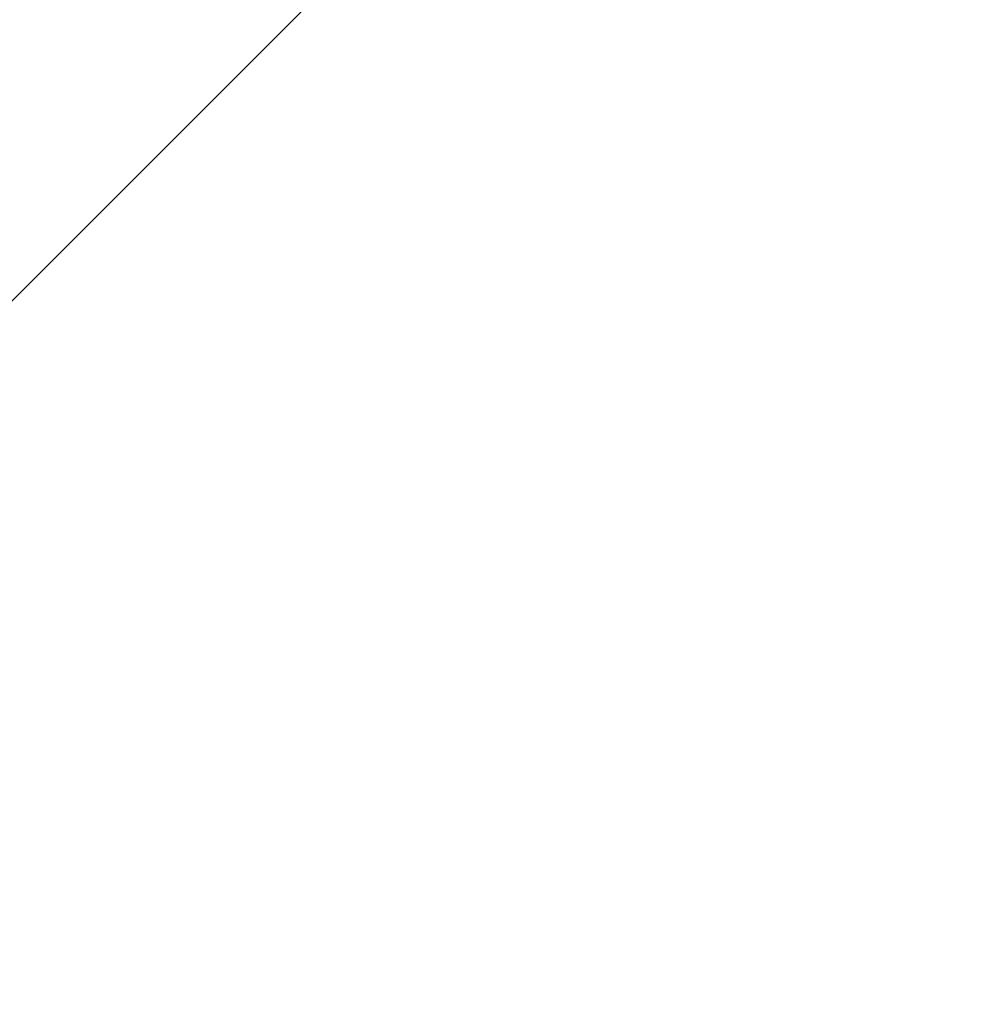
# Model space of a CAD drawing. Extents: x 7487291 to 7488682, y 5785010 to 5785505.
# Tile 81 of 256: x 7488613.20207 to 7488613.20851, y 5785406.44722 to 5785406.45393. Entities that reach past the tile are written whole.
import ezdxf

# ---------------------------------------------------------------- set-up
doc = ezdxf.new("R2010")
doc.units = 0
doc.header["$MEASUREMENT"] = 0
doc.linetypes.add('mz1.0_0.5', pattern=[1.5, 1, -0.5])
doc.layers.get('0').update_dxf_attribs({"color": 2, "linetype": 'CONTINUOUS', "lineweight": 5})
for name, color, linetype, lineweight in [('Kostka krawędz', 250, 'mz1.0_0.5', 9), ('KRAWĘZNIKI GRANITOWE', 6, 'CONTINUOUS', 18), ('pomiar', 5, 'CONTINUOUS', 5)]:
    doc.layers.add(name, color=color, linetype=linetype, lineweight=lineweight)
doc.styles.add('G7Text', font='romans.shx', dxfattribs={"width": 0.8, "oblique": 14.323945})

# ---------------------------------------------------------------- blocks, each defined once
blk = doc.blocks.new('G7PktWys')
at = {"linetype": 'Continuous', "lineweight": 0, "ltscale": 33}
h = blk.add_hatch(dxfattribs=at)
h.set_pattern_fill('DOTS', color=255, scale=100, angle=90, style=0)
h.set_pattern_definition([(90, (2, 2), (-158.75, 79.38), [0, -158.75])])
h.paths.add_polyline_path([(-0.2515702, 3.0108215), (3.7484092, 3.0108215), (3.7484092, -2.0751272), (-0.2515702, -2.0751272)])
at = {"color": 0, "linetype": 'Continuous', "lineweight": -2, "style": 'G7Text', "oblique": 14.32394, "width": 0.8, "flags": 1}
blk.add_attdef('H', (1, 1), '', height=1.8, dxfattribs=at)
at = {"color": 0, "linetype": 'Continuous', "lineweight": -2, "style": 'G7Text', "oblique": 14.32394, "width": 0.8}
blk.add_attdef('ID', (1, -1.8), '', height=0.75, dxfattribs=at)

msp = doc.modelspace()

# ---------------------------------------------------------------- linework, layer by layer
at = {"layer": 'Kostka krawędz'}
for points, elevation in [([(7488631.21, 5785408.69), (7488629.52, 5785409.59), (7488627.82, 5785410.24), (7488625.67, 5785410.72), (7488623.51, 5785410.85), (7488621.69, 5785410.77), (7488619.88, 5785410.41), (7488617.76, 5785409.66), (7488616.02, 5785408.76), (7488614.35, 5785407.6), (7488613.15, 5785406.4), (7488611.97, 5785405.1), (7488610.94, 5785403.44), (7488610.11, 5785401.69), (7488609.56, 5785399.88), (7488609.18, 5785397.92), (7488609.13, 5785395.94), (7488609.34, 5785393.98), (7488609.8, 5785392.11), (7488610.49, 5785390.32)], 103.43), ([(7488610.49, 5785390.32), (7488609.8, 5785392.11), (7488609.34, 5785393.98), (7488609.13, 5785395.94), (7488609.18, 5785397.92), (7488609.56, 5785399.88), (7488610.11, 5785401.69), (7488610.94, 5785403.44), (7488611.97, 5785405.1), (7488613.15, 5785406.4), (7488614.35, 5785407.6), (7488616.02, 5785408.76), (7488617.76, 5785409.66), (7488619.88, 5785410.41), (7488621.69, 5785410.77), (7488623.51, 5785410.85), (7488625.67, 5785410.72), (7488627.82, 5785410.24), (7488629.52, 5785409.59), (7488631.21, 5785408.69)], 102.54)]:
    msp.add_lwpolyline(points, dxfattribs=dict(at, elevation=elevation))
at = {"layer": 'KRAWĘZNIKI GRANITOWE', "elevation": 103.46}
msp.add_lwpolyline([(7488631.21, 5785408.69), (7488629.52, 5785409.59), (7488627.82, 5785410.24), (7488625.67, 5785410.72), (7488623.51, 5785410.85), (7488621.69, 5785410.77), (7488619.88, 5785410.41), (7488617.76, 5785409.66), (7488616.02, 5785408.76), (7488614.35, 5785407.6), (7488613.15, 5785406.4), (7488611.97, 5785405.1), (7488610.94, 5785403.44), (7488610.11, 5785401.69), (7488609.56, 5785399.88), (7488609.18, 5785397.92), (7488609.13, 5785395.94), (7488609.34, 5785393.98), (7488609.8, 5785392.11), (7488610.49, 5785390.32)], dxfattribs=at)

# ---------------------------------------------------------------- block references
at = {"layer": 'pomiar', "linetype": 'Continuous', "lineweight": 5}
msp.add_blockref('G7PktWys', (7488610.94, 5785403.44, 103.46), dxfattribs=at)

doc.saveas('drawing.dxf')
